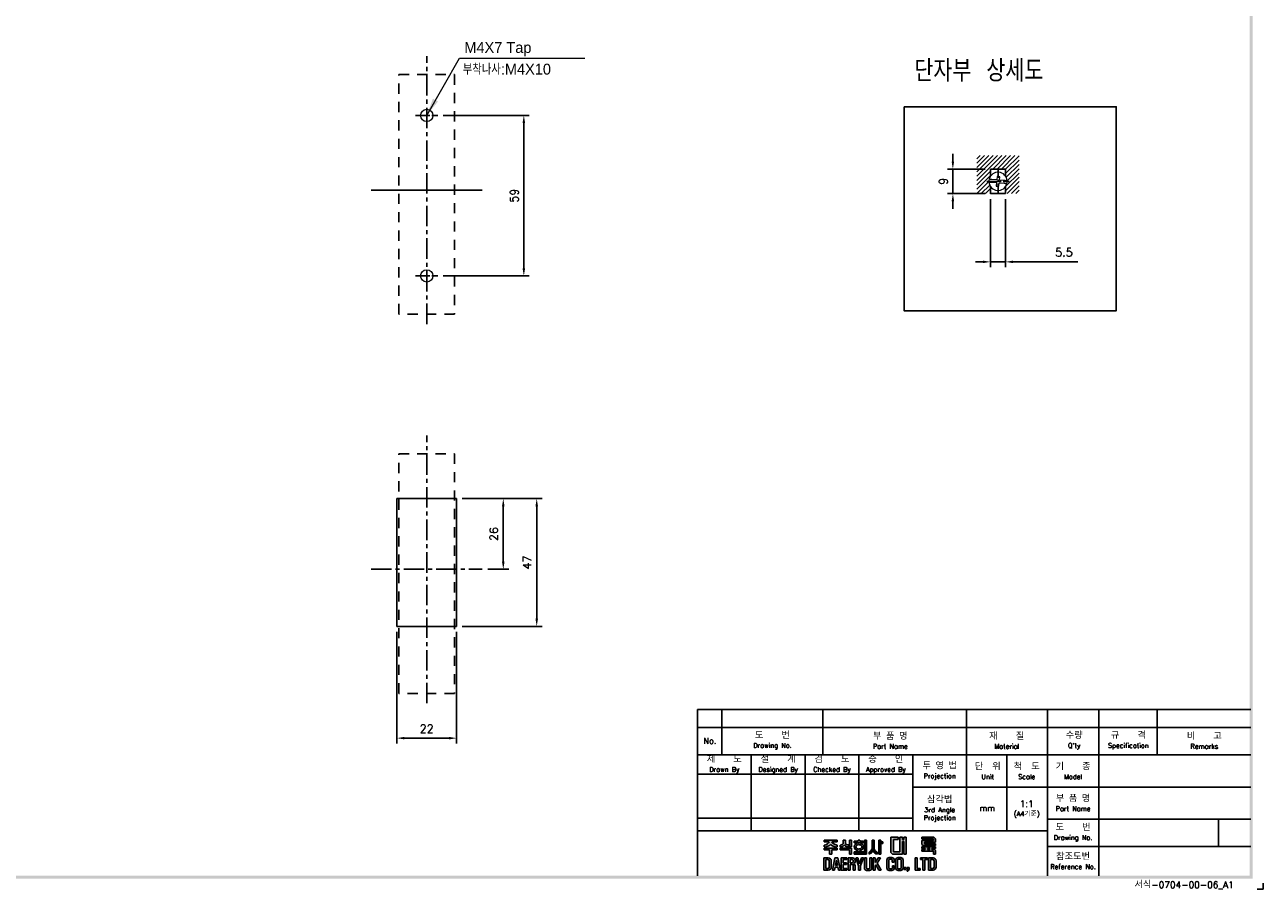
# Model space of a CAD drawing. Extents: x 2148 to 5325, y -907 to 1565.
# Tile 4 of 6: x 4870 to 5325, y 925 to 1243. Entities that reach past the tile are written whole.
import ezdxf

# ---------------------------------------------------------------- set-up
doc = ezdxf.new("R2010")
doc.units = 0
doc.header["$LTSCALE"] = 3
doc.header["$MEASUREMENT"] = 0
doc.linetypes.add('CENTER', pattern=[2, 1.25, -0.25, 0.25, -0.25])
doc.linetypes.add('HID', pattern=[3.5, 1.25, -1, 1.25])
doc.layers.get('0').update_dxf_attribs({"linetype": 'CONTINUOUS'})
doc.layers.get('Defpoints').update_dxf_attribs({"linetype": 'CONTINUOUS'})
doc.layers.add('AM_5', color=3, linetype='CONTINUOUS', lineweight=15)
for name, color, linetype in [('cen', 1, 'CENTER'), ('di', 3, 'CONTINUOUS'), ('DIM', 3, 'CONTINUOUS'), ('dimtaxt', 3, 'CONTINUOUS'), ('dwg', 7, 'CONTINUOUS'), ('Hid', 5, 'HID')]:
    doc.layers.add(name, color=color, linetype=linetype)
doc.styles.add('K', font='romank.shx', dxfattribs={"bigfont": 'ciwhhs.shx'})
doc.styles.add('KIM', font='ROMANS.shx', dxfattribs={"height": 5, "bigfont": 'GSG1.shx'})
doc.styles.add('ROMANS', font='romans')
doc.styles.get("Standard").update_dxf_attribs({"font": 'romans.shx', "height": 3, "bigfont": 'ghs.shx'})
doc.dimstyles.new('STANDARD$0', dxfattribs={"dimtxt": 5, "dimasz": 5, "dimexe": 1, "dimexo": 2, "dimgap": 2, "dimtad": 1, "dimdec": 4, "dimzin": 12, "dimdsep": 46, "dimtxsty": 'KIM', "dimcen": -1, "dimdle": 0.1, "dimadec": 0, "dimazin": 0, "dimtfac": 1, "dimtdec": 4, "dimtmove": 0, "dimatfit": 3, "dimfxl": 0, "dimtolj": 1, "dimtzin": 0, "dimarcsym": 0})
doc.dimstyles.new('STANDARD$7', dxfattribs={"dimtxt": 2.5, "dimasz": 3, "dimexe": 2, "dimexo": 2, "dimgap": 0.7, "dimtad": 1, "dimdsep": 46, "dimtxsty": 'ROMANS', "dimcen": 0, "dimclrd": 256, "dimclre": 256, "dimclrt": 254, "dimadec": 0, "dimazin": 0, "dimtfac": 1, "dimtofl": 0, "dimtmove": 1, "dimatfit": 3, "dimfxl": 0, "dimtolj": 1, "dimarcsym": 0})

# ---------------------------------------------------------------- blocks, each defined once
blk = doc.blocks.new('*D67')
at = {"layer": 'Defpoints', "color": 0}
for p in [(5021.65, 1209.98), (5021.65, 1150.98), (5053.31, 1150.98)]:
    blk.add_point(p, dxfattribs=at)
at = {"layer": 'DIM'}
for p, q in [((5023.65, 1209.98), (5055.31, 1209.98)), ((5053.31, 1207.18), (5053.31, 1153.78)), ((5023.65, 1150.98), (5055.31, 1150.98))]:
    blk.add_line(p, q, dxfattribs=at)
for points in [[(5052.84, 1207.18), (5053.77, 1207.18), (5053.31, 1209.98)], [(5052.84, 1153.78), (5053.77, 1153.78), (5053.31, 1150.98)]]:
    blk.add_solid(points, dxfattribs=at)
at = {"layer": 'DIM', "insert": (5049.81, 1180.48), "char_height": 3, "attachment_point": 5, "rotation": 90}
blk.add_mtext('\\A1;59', dxfattribs=at)
blk = doc.blocks.new('*D68')
at = {"layer": 'Defpoints', "color": 0}
for p in [(5028.59, 1069.1), (5058.05, 1069.1), (5028.59, 1022.1)]:
    blk.add_point(p, dxfattribs=at)
at = {"layer": 'DIM'}
for p, q in [((5030.59, 1069.1), (5060.05, 1069.1)), ((5058.05, 1024.9), (5058.05, 1066.3)), ((5030.59, 1022.1), (5060.05, 1022.1))]:
    blk.add_line(p, q, dxfattribs=at)
for points in [[(5057.58, 1066.3), (5058.51, 1066.3), (5058.05, 1069.1)], [(5057.58, 1024.9), (5058.51, 1024.9), (5058.05, 1022.1)]]:
    blk.add_solid(points, dxfattribs=at)
at = {"layer": 'DIM', "insert": (5054.55, 1045.6), "char_height": 3, "attachment_point": 5, "rotation": 90}
blk.add_mtext('\\A1;47', dxfattribs=at)
blk = doc.blocks.new('*D69')
at = {"layer": 'Defpoints', "color": 0}
for p in [(5038.05, 1069.1), (5045.75, 1069.1), (5038.05, 1043.1)]:
    blk.add_point(p, dxfattribs=at)
at = {"layer": 'DIM'}
for p, q in [((5040.05, 1069.1), (5047.75, 1069.1)), ((5045.75, 1045.9), (5045.75, 1066.3)), ((5040.05, 1043.1), (5047.75, 1043.1))]:
    blk.add_line(p, q, dxfattribs=at)
for points in [[(5045.28, 1066.3), (5046.22, 1066.3), (5045.75, 1069.1)], [(5045.28, 1045.9), (5046.22, 1045.9), (5045.75, 1043.1)]]:
    blk.add_solid(points, dxfattribs=at)
at = {"layer": 'DIM', "insert": (5042.25, 1056.1), "char_height": 3, "attachment_point": 5, "rotation": 90}
blk.add_mtext('\\A1;26', dxfattribs=at)
blk = doc.blocks.new('*D70')
at = {"layer": 'Defpoints', "color": 0}
for p in [(5006.59, 1022.1), (5028.59, 1022.1), (5028.59, 981.02)]:
    blk.add_point(p, dxfattribs=at)
at = {"layer": 'DIM'}
for p, q in [((5006.59, 1020.1), (5006.59, 979.02)), ((5028.59, 1020.1), (5028.59, 979.02)), ((5009.39, 981.02), (5025.79, 981.02))]:
    blk.add_line(p, q, dxfattribs=at)
for points in [[(5009.39, 981.49), (5009.39, 980.56), (5006.59, 981.02)], [(5025.79, 981.49), (5025.79, 980.56), (5028.59, 981.02)]]:
    blk.add_solid(points, dxfattribs=at)
at = {"layer": 'DIM', "insert": (5017.59, 984.52), "char_height": 3, "attachment_point": 5}
blk.add_mtext('\\A1;22', dxfattribs=at)
blk = doc.blocks.new('*D72')
at = {"layer": 'Defpoints', "color": 0}
for p in [(5224.93, 1181.23), (5230.43, 1181.23), (5230.43, 1156.14)]:
    blk.add_point(p, dxfattribs=at)
at = {"layer": 'DIM'}
for p, q in [((5224.93, 1179.23), (5224.93, 1154.14)), ((5230.43, 1179.23), (5230.43, 1154.14)), ((5222.13, 1156.14), (5219.33, 1156.14)), ((5224.93, 1156.14), (5230.43, 1156.14)), ((5233.23, 1156.14), (5257.07, 1156.14))]:
    blk.add_line(p, q, dxfattribs=at)
for points in [[(5222.13, 1156.61), (5222.13, 1155.68), (5224.93, 1156.14)], [(5233.23, 1156.61), (5233.23, 1155.68), (5230.43, 1156.14)]]:
    blk.add_solid(points, dxfattribs=at)
at = {"layer": 'DIM', "insert": (5251.93, 1159.64), "char_height": 3, "attachment_point": 5}
blk.add_mtext('\\A1;5.5', dxfattribs=at)
blk = doc.blocks.new('*D73')
at = {"layer": 'Defpoints', "color": 0}
for p in [(5211.07, 1190.23), (5224.93, 1190.23), (5224.93, 1181.23)]:
    blk.add_point(p, dxfattribs=at)
at = {"layer": 'DIM'}
for p, q in [((5211.07, 1193.03), (5211.07, 1195.83)), ((5222.93, 1190.23), (5209.07, 1190.23)), ((5211.07, 1181.23), (5211.07, 1190.23)), ((5222.93, 1181.23), (5209.07, 1181.23)), ((5211.07, 1178.43), (5211.07, 1175.63))]:
    blk.add_line(p, q, dxfattribs=at)
for points in [[(5210.61, 1193.03), (5211.54, 1193.03), (5211.07, 1190.23)], [(5210.61, 1178.43), (5211.54, 1178.43), (5211.07, 1181.23)]]:
    blk.add_solid(points, dxfattribs=at)
at = {"layer": 'DIM', "insert": (5207.57, 1185.73), "char_height": 3, "attachment_point": 5, "rotation": 90}
blk.add_mtext('\\A1;9', dxfattribs=at)
blk = doc.blocks.new('fdfsadfas')
at = {"color": 7, "linetype": 'Continuous', "lineweight": 15}
for p, q in [((235.88, 336.88), (234.09, 337.04)), ((235.99, 338.13), (235.88, 336.88)), ((236.99, 338.04), (235.99, 338.13)), ((236.88, 336.79), (236.99, 338.04)), ((234, 336.04), (235.79, 335.88)), ((235.79, 335.88), (235.68, 334.64)), ((235.68, 334.64), (236.68, 334.55)), ((236.68, 334.55), (236.79, 335.8)), ((236.79, 335.8), (238.58, 335.64)), ((238.67, 336.64), (236.88, 336.79))]:
    blk.add_line(p, q, dxfattribs=at)
for start, end in [(166.3852, 183.5525), (3.5525, 166.3852), (183.5525, 346.3852), (346.3852, 3.5525)]:
    blk.add_arc((236.33, 336.34), 3.35, start, end, dxfattribs=at)
for points, knots in [([(234.09, 337.04), (233.97, 337.05), (233.74, 337.07), (233.44, 337.1), (233.21, 337.12), (233.09, 337.13), (233.08, 337.13), (233.08, 337.13)], [0, 0, 0, 0, 0.219553, 0.439238, 0.655713, 0.868958, 1, 1, 1, 1]), ([(232.99, 336.13), (233, 336.13), (233.02, 336.13), (233.19, 336.11), (233.45, 336.09), (233.73, 336.07), (233.92, 336.05), (234, 336.04)], [0, 0, 0, 0, 0.210927, 0.421827, 0.633563, 0.84758, 1, 1, 1, 1]), ([(238.58, 335.64), (238.69, 335.63), (238.92, 335.61), (239.23, 335.58), (239.46, 335.56), (239.57, 335.55), (239.59, 335.55), (239.59, 335.55)], [0, 0, 0, 0, 0.219553, 0.439238, 0.655713, 0.868958, 1, 1, 1, 1]), ([(239.68, 336.55), (239.67, 336.55), (239.64, 336.55), (239.47, 336.56), (239.22, 336.59), (238.94, 336.61), (238.74, 336.63), (238.67, 336.64)], [0, 0, 0, 0, 0.2109274, 0.4218266, 0.6335624, 0.8475799, 1, 1, 1, 1])]:
    blk.add_open_spline(points, degree=3, knots=knots, dxfattribs=at)
blk = doc.blocks.new('도면서식 A1')
at = {"layer": 'di', "insert": (780.92, -2.61), "char_height": 2.2, "width": 38.8706, "attachment_point": 4}
blk.add_mtext('서식-0704-00-06_A1', dxfattribs=at)
blk = doc.blocks.new('대륙')
at = {"layer": 'dimtaxt'}
for points in [[(70.89, 12.38), (72.38, 12.38), (72.38, 13.12), (70.01, 13.12), (70.01, 8), (70.53, 7.49), (73.84, 7.49), (73.84, 11.66), (74.29, 11.66), (74.29, 7.49), (75.14, 7.49), (75.14, 13.12), (74.29, 13.12), (74.29, 12.42), (73.84, 12.42), (73.84, 13.12), (73.01, 13.12), (73.01, 8.23), (70.89, 8.23)], [(61.83, 12.19), (61.11, 12.19), (61.11, 8.2), (57.74, 8.2), (57.74, 7.47), (61.11, 7.47), (61.83, 7.47)]]:
    blk.add_hatch(color=256, dxfattribs=at).paths.add_polyline_path(points)
h = blk.add_hatch(color=256, dxfattribs=at)
h.paths.add_polyline_path([(84.17, 12.56), (84.17, 11.99), (80.38, 11.99), (80.38, 10.74), (80.81, 10.32), (84.92, 10.32), (84.92, 10.92), (81.19, 10.92), (81.19, 11.44), (84.92, 11.44), (84.92, 12.6), (84.39, 13.12), (80.36, 13.12), (80.36, 12.56)])
h.paths.add_polyline_path([(83.7, 9.41), (84.92, 9.41), (84.92, 9.97), (80.36, 9.97), (80.36, 9.41), (81.48, 9.41), (81.48, 9.04), (80.35, 9.04), (80.35, 8.42), (84.18, 8.42), (84.18, 7.49), (84.92, 7.49), (84.92, 8.64), (84.52, 9.04), (83.7, 9.04)])
h.paths.add_polyline_path([(83, 9.41), (82.23, 9.41), (82.23, 9.04), (83, 9.04)], flags=17)
h = blk.add_hatch(color=256, dxfattribs=at)
edge = h.paths.add_edge_path()
edge.add_line((51.99, 12.18), (47.65, 12.18))
edge.add_line((47.65, 12.18), (47.65, 11.59))
edge.add_line((47.65, 11.59), (49.36, 11.59))
edge.add_ellipse((47.48, 11.55), major_axis=(1.89, 0.39), ratio=0.576936, start_angle=268.0794, end_angle=342.4305, ccw=False)
edge.add_line((47.64, 10.44), (47.64, 9.87))
edge.add_ellipse((47.59, 11.36), major_axis=(2.46, 0), ratio=0.608939, start_angle=-88.7913, end_angle=-24.3158)
edge.add_ellipse((52.06, 11.36), major_axis=(-2.46, 0), ratio=0.608939, start_angle=384.3158, end_angle=448.3061)
edge.add_line((51.99, 9.87), (51.99, 10.51))
edge.add_ellipse((52.11, 11.62), major_axis=(-1.91, 0.31), ratio=0.577613, start_angle=17.5125, end_angle=91.8636, ccw=False)
edge.add_line((50.24, 11.59), (51.99, 11.59))
edge.add_line((51.99, 11.59), (51.99, 12.18))
h.paths.add_polyline_path([(52, 9.48), (47.64, 9.48), (47.64, 8.87), (49.46, 8.87), (49.46, 7.49), (50.19, 7.49), (50.19, 8.88), (52, 8.88)])
edge = h.paths.add_edge_path()
edge.add_arc((55.25, 11.18), 0.45, 180, 220.7047, ccw=False)
edge.add_line((54.8, 11.18), (54.8, 12.18))
edge.add_line((54.8, 12.18), (54.06, 12.18))
edge.add_line((54.06, 12.18), (54.06, 11.18))
edge.add_arc((53.61, 11.18), 0.45, 319.2953, 360, ccw=False)
edge.add_spline(control_points=[(53.95, 10.89), (53.94, 10.88), (53.93, 10.87), (53.83, 10.76), (53.7, 10.68), (53.03, 10.51)], knot_values=[3.761053, 3.761053, 3.761053, 3.761053, 3.807132, 3.807132, 4.298097, 4.298097, 4.298097, 4.298097], degree=3, periodic=0)
edge.add_line((53.03, 10.51), (53.03, 9.85))
edge.add_spline(control_points=[(53.03, 9.85), (53.05, 9.85), (53.06, 9.85), (53.74, 9.96), (53.94, 10.08), (54.15, 10.22), (54.2, 10.3), (54.43, 10.6)], knot_values=[3.495949, 3.495949, 3.495949, 3.495949, 3.524444, 3.524444, 4.06832, 4.06832, 4.379503, 4.379503, 4.379503, 4.379503], degree=3, periodic=0)
edge.add_spline(control_points=[(54.43, 10.6), (54.65, 10.3), (54.71, 10.22), (54.92, 10.08), (55.12, 9.96), (55.75, 9.88), (55.78, 9.87), (55.8, 9.86)], knot_values=[3.495949, 3.495949, 3.495949, 3.495949, 3.807132, 3.807132, 4.351008, 4.351008, 4.402945, 4.402945, 4.402945, 4.402945], degree=3, periodic=0)
edge.add_line((55.8, 9.86), (55.8, 10.59))
edge.add_spline(control_points=[(55.8, 10.59), (55.78, 10.59), (55.76, 10.6), (55.19, 10.66), (55.03, 10.75), (54.92, 10.87), (54.91, 10.88), (54.91, 10.89)], knot_values=[3.761053, 3.761053, 3.761053, 3.761053, 3.81299, 3.81299, 4.356866, 4.356866, 4.402945, 4.402945, 4.402945, 4.402945], degree=3, periodic=0)
h.paths.add_polyline_path([(56.82, 9.48), (53.03, 9.48), (53.03, 8.87), (56.1, 8.87), (56.1, 7.49), (56.82, 7.49)])
h.paths.add_polyline_path([(56.82, 12.19), (56.1, 12.19), (56.1, 9.87), (56.82, 9.87)])
h.paths.add_polyline_path([(60.76, 11.76), (59.58, 11.76), (59.58, 12.19), (59.05, 12.19), (59.05, 11.76), (57.74, 11.76), (57.74, 11.21), (60.76, 11.21)])
edge = h.paths.add_edge_path()
edge.add_ellipse((59.26, 9.92), major_axis=(-1.56, 0), ratio=0.830145, start_angle=101.7462, end_angle=265.4383)
edge.add_line((59.38, 11.21), (59.13, 11.21))
edge.add_ellipse((59.26, 9.92), major_axis=(1.56, 0), ratio=0.830145, start_angle=94.5617, end_angle=259.6787)
edge.add_line((58.98, 8.65), (58.98, 8.2))
edge.add_line((58.98, 8.2), (59.58, 8.2))
edge.add_line((59.58, 8.2), (59.58, 8.65))
edge = h.paths.add_edge_path(flags=16)
edge.add_spline(control_points=[(60.26, 9.92), (60.26, 10.03), (60.22, 10.15), (60.06, 10.37), (59.93, 10.48), (59.59, 10.63), (59.39, 10.66), (58.99, 10.64), (58.8, 10.59), (58.5, 10.41), (58.39, 10.3), (58.27, 10.07), (58.25, 9.96), (58.28, 9.73), (58.34, 9.62), (58.54, 9.4), (58.69, 9.3), (59.06, 9.19), (59.26, 9.17), (59.65, 9.23), (59.83, 9.31), (60.09, 9.5), (60.18, 9.62), (60.25, 9.8), (60.26, 9.86), (60.26, 9.92)], knot_values=[0, 0, 0, 0, 0.543876, 0.543876, 1.087752, 1.087752, 1.631628, 1.631628, 2.175504, 2.175504, 2.71938, 2.71938, 3.263256, 3.263256, 3.807132, 3.807132, 4.351008, 4.351008, 4.894884, 4.894884, 5.43876, 5.43876, 5.982636, 5.982636, 6.283185, 6.283185, 6.283185, 6.283185], degree=3, periodic=0)
h = blk.add_hatch(color=256, dxfattribs=at)
edge = h.paths.add_edge_path()
edge.add_line((64.41, 12.18), (63.7, 12.18))
edge.add_line((63.7, 12.18), (63.7, 9.23))
edge.add_ellipse((62.86, 9.12), major_axis=(0.66, 0.841), ratio=0.672815, start_angle=218.7862, end_angle=304.0863, ccw=False)
edge.add_line((62.7, 8.19), (62.7, 7.51))
edge.add_ellipse((63.11, 8.54), major_axis=(0.964, 0.919), ratio=0.540942, start_angle=220.7961, end_angle=301.7505)
edge.add_ellipse((64.93, 8.53), major_axis=(-0.866, 0.919), ratio=0.569913, start_angle=58.7442, end_angle=145.288)
edge.add_line((65.35, 7.49), (65.35, 8.17))
edge.add_ellipse((65.18, 9.26), major_axis=(-0.67, 1.07), ratio=0.576723, start_angle=74.3826, end_angle=142.9847, ccw=False)
edge.add_line((64.41, 9.18), (64.41, 12.18))
h.paths.add_polyline_path([(66.65, 10.99), (67.26, 10.99), (67.26, 11.63), (66.64, 11.63), (66.64, 12.18), (65.92, 12.18), (65.92, 7.49), (66.65, 7.49)])
h = blk.add_hatch(color=256, dxfattribs=at)
h.paths.add_polyline_path([(47.58, 6.25), (47.58, 2.12), (49.06, 2.12, 0.414214), (50.06, 3.12), (50.06, 5.25, 0.414214), (49.06, 6.25)])
h.paths.add_polyline_path([(48.9, 5.73, -0.414214), (49.4, 5.23), (49.4, 3.16, -0.414214), (48.9, 2.66), (48.23, 2.66), (48.23, 5.73)], flags=16)
h.paths.add_polyline_path([(50.42, 2.11), (51.1, 2.11), (51.31, 3.17), (52.21, 3.17), (52.42, 2.11), (53.1, 2.11), (52.25, 6.23), (51.27, 6.23)])
h.paths.add_polyline_path([(51.77, 5.49), (52.09, 3.74), (51.43, 3.74)], flags=16)
h.paths.add_polyline_path([(53.4, 2.11), (55.25, 2.11), (55.25, 2.66), (54.07, 2.66), (54.07, 3.99), (55.15, 3.99), (55.15, 4.52), (54.06, 4.52), (54.06, 5.7), (55.21, 5.7), (55.21, 6.25), (53.4, 6.25)])
h.paths.add_polyline_path([(55.67, 2.12), (56.33, 2.12), (56.33, 4.05), (56.93, 4.05, -0.414214), (57.33, 3.65), (57.33, 2.12), (58.02, 2.12), (58.02, 3.65, 0.276846), (57.45, 4.24, 0.25864), (58.02, 4.77), (58.02, 5.43, 0.414214), (57.22, 6.23), (55.67, 6.23)])
h.paths.add_polyline_path([(56.33, 5.71), (57.04, 5.71, -0.414214), (57.34, 5.41), (57.34, 4.86, -0.414214), (57.04, 4.56), (56.33, 4.56)], flags=16)
h.paths.add_polyline_path([(59.2, 3.57), (59.2, 2.11), (59.85, 2.11), (59.85, 3.58), (60.8, 6.24), (60.13, 6.24), (59.53, 4.27), (58.97, 6.24), (58.28, 6.24)])
h.paths.add_polyline_path([(61.13, 2.78, 0.414214), (61.88, 2.03), (62.85, 2.03, 0.414214), (63.6, 2.78), (63.6, 6.24), (62.93, 6.24), (62.93, 2.84, -0.414214), (62.68, 2.59), (62.07, 2.59, -0.414214), (61.82, 2.84), (61.82, 6.24), (61.13, 6.24)])
h.paths.add_polyline_path([(64.11, 2.12), (64.77, 2.12), (64.77, 3.42), (64.98, 3.87), (65.9, 2.12), (66.68, 2.12), (65.38, 4.46), (66.48, 6.23), (65.69, 6.23), (64.76, 4.66), (64.76, 6.23), (64.11, 6.23)])
h.paths.add_polyline_path([(68.62, 2.84, 0.414214), (69.42, 2.04), (70.32, 2.04, 0.414214), (71.12, 2.84), (71.12, 3.62), (70.47, 3.62), (70.47, 2.85, -0.414214), (70.17, 2.55), (69.58, 2.55, -0.414214), (69.28, 2.85), (69.28, 5.49, -0.414214), (69.58, 5.79), (70.16, 5.79, -0.414214), (70.46, 5.49), (70.46, 4.76), (71.12, 4.76), (71.12, 5.52, 0.414214), (70.32, 6.32), (69.42, 6.32, 0.414214), (68.62, 5.52)])
h.paths.add_polyline_path([(71.57, 2.84, 0.414214), (72.37, 2.04), (73.25, 2.04, 0.414214), (74.05, 2.84), (74.05, 5.52, 0.414214), (73.25, 6.32), (72.37, 6.32, 0.414214), (71.57, 5.52)])
h.paths.add_polyline_path([(72.23, 5.5, -0.414214), (72.53, 5.8), (73.09, 5.8, -0.414214), (73.39, 5.5), (73.39, 2.85, -0.414214), (73.09, 2.55), (72.53, 2.55, -0.414214), (72.23, 2.85)], flags=16)
h.paths.add_polyline_path([(74.42, 2.34), (75.05, 2.34), (75.05, 2.98), (74.42, 2.98)])
h.paths.add_polyline_path([(75.76, 2.34, -0.316213), (75.39, 2.07), (75.39, 1.77, 0.409412), (76.08, 2.47), (76.08, 2.98), (75.39, 2.98), (75.39, 2.34)])
h.paths.add_polyline_path([(78.08, 2.12), (79.79, 2.12), (79.79, 2.67), (78.75, 2.67), (78.75, 6.24), (78.08, 6.24)])
h.paths.add_polyline_path([(80.68, 2.12), (81.35, 2.12), (81.35, 5.7), (82.27, 5.7), (82.27, 6.24), (79.92, 6.24), (79.92, 5.7), (80.68, 5.7)])
h.paths.add_polyline_path([(82.59, 2.13), (84.07, 2.13, 0.414214), (85.07, 3.13), (85.07, 5.24, 0.414214), (84.07, 6.24), (82.59, 6.24)])
h.paths.add_polyline_path([(83.24, 5.73), (83.9, 5.73, -0.414214), (84.4, 5.23), (84.4, 3.15, -0.414214), (83.9, 2.65), (83.24, 2.65)], flags=16)
for p, q in [((70.01, 13.12), (70.01, 8)), ((70.01, 13.12), (72.38, 13.12)), ((72.38, 13.12), (72.38, 12.38)), ((73.01, 13.12), (73.01, 8.23)), ((73.01, 13.12), (73.84, 13.12)), ((73.84, 13.12), (73.84, 12.42)), ((73.84, 12.42), (74.29, 12.42)), ((74.29, 13.12), (75.14, 13.12)), ((74.29, 13.12), (74.29, 12.42)), ((75.14, 13.12), (75.14, 7.49)), ((80.36, 13.12), (84.39, 13.12)), ((80.36, 12.56), (80.36, 13.12)), ((80.36, 12.56), (84.17, 12.56)), ((84.17, 12.56), (84.17, 11.99)), ((84.92, 12.6), (84.39, 13.12)), ((84.92, 12.6), (84.92, 11.44)), ((47.64, 10.44), (47.64, 9.87)), ((47.64, 9.48), (52, 9.48)), ((47.64, 8.87), (47.64, 9.48)), ((49.46, 8.87), (47.64, 8.87)), ((47.65, 12.18), (51.99, 12.18)), ((47.65, 12.18), (47.65, 11.59)), ((47.65, 11.59), (49.36, 11.59)), ((49.46, 7.49), (49.46, 8.87)), ((50.19, 8.88), (50.19, 7.49)), ((52, 8.88), (50.19, 8.88)), ((51.99, 11.59), (50.24, 11.59)), ((51.99, 12.18), (51.99, 11.59)), ((51.99, 10.51), (51.99, 9.87)), ((52, 9.48), (52, 8.88)), ((53.03, 9.85), (53.03, 10.51)), ((53.03, 9.48), (56.82, 9.48)), ((53.03, 8.87), (53.03, 9.48)), ((56.1, 8.87), (53.03, 8.87)), ((54.06, 12.18), (54.8, 12.18)), ((54.06, 12.18), (54.06, 11.18)), ((54.8, 12.18), (54.8, 11.18)), ((55.8, 9.86), (55.8, 10.59)), ((56.82, 12.19), (56.1, 12.19)), ((56.1, 12.19), (56.1, 9.87)), ((56.82, 9.87), (56.1, 9.87)), ((56.1, 7.49), (56.1, 8.87)), ((56.82, 12.19), (56.82, 9.87)), ((56.82, 9.48), (56.82, 7.49)), ((57.74, 11.76), (59.05, 11.76)), ((57.74, 11.21), (57.74, 11.76)), ((60.76, 11.21), (57.74, 11.21)), ((58.98, 8.2), (58.98, 8.65)), ((59.05, 11.76), (59.05, 12.19)), ((59.05, 12.19), (59.58, 12.19)), ((59.58, 12.19), (59.58, 11.76)), ((59.58, 11.76), (60.76, 11.76)), ((59.58, 8.65), (59.58, 8.2)), ((60.76, 11.76), (60.76, 11.21)), ((61.11, 12.19), (61.11, 8.2)), ((61.83, 12.19), (61.11, 12.19)), ((61.83, 7.47), (61.83, 12.19)), ((63.7, 12.18), (64.41, 12.18)), ((63.7, 12.18), (63.7, 9.23)), ((64.41, 12.18), (64.41, 9.18)), ((65.92, 7.49), (65.92, 12.18)), ((65.92, 12.18), (66.64, 12.18)), ((66.64, 12.18), (66.64, 11.63)), ((66.64, 11.63), (67.26, 11.63)), ((66.65, 10.99), (66.65, 7.49)), ((67.26, 10.99), (66.65, 10.99)), ((67.26, 11.63), (67.26, 10.99)), ((70.89, 12.38), (70.89, 8.23)), ((70.89, 12.38), (72.38, 12.38)), ((73.84, 11.66), (73.84, 7.49)), ((73.84, 11.66), (74.29, 11.66)), ((74.29, 11.66), (74.29, 7.49)), ((80.35, 9.04), (81.48, 9.04)), ((80.35, 9.04), (80.35, 8.42)), ((80.35, 8.42), (84.18, 8.42)), ((80.36, 9.97), (84.92, 9.97)), ((80.36, 9.97), (80.36, 9.41)), ((80.36, 9.41), (81.48, 9.41)), ((80.38, 11.99), (84.17, 11.99)), ((80.38, 11.99), (80.38, 10.74)), ((80.81, 10.32), (80.38, 10.74)), ((80.81, 10.32), (84.92, 10.32)), ((81.19, 11.44), (84.92, 11.44)), ((81.19, 11.44), (81.19, 10.92)), ((81.19, 10.92), (84.92, 10.92)), ((81.48, 9.41), (81.48, 9.04)), ((82.23, 9.41), (83, 9.41)), ((82.23, 9.41), (82.23, 9.04)), ((82.23, 9.04), (83, 9.04)), ((83, 9.41), (83, 9.04)), ((83.7, 9.41), (84.92, 9.41)), ((83.7, 9.41), (83.7, 9.04)), ((83.7, 9.04), (84.52, 9.04)), ((84.18, 8.42), (84.18, 7.49)), ((84.92, 8.64), (84.52, 9.04)), ((84.92, 10.92), (84.92, 10.32)), ((84.92, 9.97), (84.92, 9.41)), ((84.92, 8.64), (84.92, 7.49)), ((47.58, 6.25), (47.58, 2.12)), ((47.58, 6.25), (49.06, 6.25)), ((48.23, 5.73), (48.23, 2.66)), ((48.9, 5.73), (48.23, 5.73)), ((49.4, 3.16), (49.4, 5.23)), ((50.19, 7.49), (49.46, 7.49)), ((50.06, 5.25), (50.06, 3.12)), ((51.27, 6.23), (50.42, 2.11)), ((52.25, 6.23), (51.27, 6.23)), ((51.77, 5.49), (51.43, 3.74)), ((52.09, 3.74), (51.77, 5.49)), ((53.1, 2.11), (52.25, 6.23)), ((55.21, 6.25), (53.4, 6.25)), ((53.4, 6.25), (53.4, 2.11)), ((54.06, 5.7), (55.21, 5.7)), ((54.06, 4.52), (54.06, 5.7)), ((55.15, 4.52), (54.06, 4.52)), ((55.15, 3.99), (55.15, 4.52)), ((55.21, 5.7), (55.21, 6.25)), ((55.67, 6.23), (55.67, 2.12)), ((57.22, 6.23), (55.67, 6.23)), ((56.82, 7.49), (56.1, 7.49)), ((56.33, 5.71), (56.33, 4.56)), ((57.04, 5.71), (56.33, 5.71)), ((56.33, 4.56), (57.04, 4.56)), ((57.34, 4.86), (57.34, 5.41)), ((57.74, 8.2), (61.11, 8.2)), ((57.74, 7.47), (57.74, 8.2)), ((61.11, 7.47), (57.74, 7.47)), ((58.02, 4.77), (58.02, 5.43)), ((58.97, 6.24), (58.28, 6.24)), ((58.28, 6.24), (59.2, 3.57)), ((59.53, 4.27), (58.97, 6.24)), ((60.13, 6.24), (59.53, 4.27)), ((59.85, 3.58), (60.8, 6.24)), ((60.8, 6.24), (60.13, 6.24)), ((61.11, 7.47), (61.83, 7.47)), ((61.13, 6.24), (61.13, 2.78)), ((61.82, 6.24), (61.13, 6.24)), ((61.82, 2.84), (61.82, 6.24)), ((62.7, 7.51), (62.7, 8.19)), ((62.93, 2.84), (62.93, 6.24)), ((62.93, 6.24), (63.6, 6.24)), ((63.6, 6.24), (63.6, 2.78)), ((64.11, 2.12), (64.11, 6.23)), ((64.11, 6.23), (64.76, 6.23)), ((64.76, 4.66), (65.69, 6.23)), ((64.76, 6.23), (64.76, 4.66)), ((65.35, 7.49), (65.35, 8.17)), ((66.48, 6.23), (65.38, 4.46)), ((65.38, 4.46), (66.68, 2.12)), ((65.69, 6.23), (66.48, 6.23)), ((66.65, 7.49), (65.92, 7.49)), ((68.62, 2.84), (68.62, 5.52)), ((69.28, 5.49), (69.28, 2.85)), ((70.32, 6.32), (69.42, 6.32)), ((70.16, 5.79), (69.58, 5.79)), ((70.53, 7.49), (70.01, 8)), ((70.46, 4.76), (70.46, 5.49)), ((71.12, 4.76), (70.46, 4.76)), ((73.84, 7.49), (70.53, 7.49)), ((73.01, 8.23), (70.89, 8.23)), ((71.12, 5.52), (71.12, 4.76)), ((71.57, 2.84), (71.57, 5.52)), ((72.23, 5.5), (72.23, 2.85)), ((73.25, 6.32), (72.37, 6.32)), ((73.09, 5.8), (72.53, 5.8)), ((73.39, 2.85), (73.39, 5.5)), ((74.05, 5.52), (74.05, 2.84)), ((75.14, 7.49), (74.29, 7.49)), ((78.08, 6.24), (78.08, 2.12)), ((78.75, 6.24), (78.08, 6.24)), ((78.75, 2.67), (78.75, 6.24)), ((82.27, 6.24), (79.92, 6.24)), ((79.92, 6.24), (79.92, 5.7)), ((79.92, 5.7), (80.68, 5.7)), ((80.68, 5.7), (80.68, 2.12)), ((81.35, 2.12), (81.35, 5.7)), ((81.35, 5.7), (82.27, 5.7)), ((82.27, 5.7), (82.27, 6.24)), ((82.59, 6.24), (82.59, 2.13)), ((84.07, 6.24), (82.59, 6.24)), ((83.24, 2.65), (83.24, 5.73)), ((83.24, 5.73), (83.9, 5.73)), ((84.92, 7.49), (84.18, 7.49)), ((84.4, 3.15), (84.4, 5.23)), ((85.07, 3.13), (85.07, 5.24)), ((47.58, 2.12), (49.06, 2.12)), ((48.23, 2.66), (48.9, 2.66)), ((50.42, 2.11), (51.1, 2.11)), ((51.1, 2.11), (51.31, 3.17)), ((51.31, 3.17), (52.21, 3.17)), ((51.43, 3.74), (52.09, 3.74)), ((52.21, 3.17), (52.42, 2.11)), ((52.42, 2.11), (53.1, 2.11)), ((53.4, 2.11), (55.25, 2.11)), ((54.07, 3.99), (55.15, 3.99)), ((54.07, 2.66), (54.07, 3.99)), ((55.25, 2.66), (54.07, 2.66)), ((55.25, 2.11), (55.25, 2.66)), ((55.67, 2.12), (56.33, 2.12)), ((56.33, 2.12), (56.33, 4.05)), ((56.33, 4.05), (56.93, 4.05)), ((57.33, 3.65), (57.33, 2.12)), ((57.33, 2.12), (58.02, 2.12)), ((58.02, 2.12), (58.02, 3.65)), ((59.2, 3.57), (59.2, 2.11)), ((59.2, 2.11), (59.85, 2.11)), ((59.85, 2.11), (59.85, 3.58)), ((62.85, 2.03), (61.88, 2.03)), ((62.68, 2.59), (62.07, 2.59)), ((64.77, 2.12), (64.11, 2.12)), ((64.98, 3.87), (64.77, 3.42)), ((64.77, 3.42), (64.77, 2.12)), ((65.9, 2.12), (64.98, 3.87)), ((66.68, 2.12), (65.9, 2.12)), ((70.32, 2.04), (69.42, 2.04)), ((70.17, 2.55), (69.58, 2.55)), ((70.47, 3.62), (70.47, 2.85)), ((71.12, 3.62), (70.47, 3.62)), ((71.12, 2.84), (71.12, 3.62)), ((73.25, 2.04), (72.37, 2.04)), ((73.09, 2.55), (72.53, 2.55)), ((74.42, 2.98), (74.42, 2.34)), ((75.05, 2.98), (74.42, 2.98)), ((75.05, 2.34), (74.42, 2.34)), ((75.05, 2.98), (75.05, 2.34)), ((75.39, 2.98), (75.39, 2.34)), ((76.08, 2.98), (75.39, 2.98)), ((75.76, 2.34), (75.39, 2.34)), ((75.39, 2.07), (75.39, 1.77)), ((76.08, 2.98), (76.08, 2.47)), ((78.08, 2.12), (79.79, 2.12)), ((79.79, 2.67), (78.75, 2.67)), ((79.79, 2.12), (79.79, 2.67)), ((80.68, 2.12), (81.35, 2.12)), ((82.59, 2.13), (84.07, 2.13)), ((83.9, 2.65), (83.24, 2.65))]:
    blk.add_line(p, q, dxfattribs=at)
for centre, radius, start, end in [((53.61, 11.18), 0.45, 319.2953, 360), ((55.25, 11.18), 0.45, 180, 220.7047), ((48.9, 5.23), 0.5, 0, 90), ((49.06, 5.25), 1, 0, 90), ((57.22, 4.85), 0.8, 270, 270), ((57.04, 5.41), 0.3, 0, 90), ((57.04, 4.86), 0.3, 270, 0), ((57.22, 5.43), 0.8, 0, 90), ((57.26, 5.02), 0.8, 283.6828, 341.6876), ((57.24, 3.47), 0.8, 12.921, 74.819), ((69.42, 5.52), 0.8, 90, 180), ((69.58, 5.49), 0.3, 90, 180), ((70.16, 5.49), 0.3, 0, 90), ((70.32, 5.52), 0.8, 0, 90), ((72.37, 5.52), 0.8, 90, 180), ((72.53, 5.5), 0.3, 90, 180), ((73.09, 5.5), 0.3, 0, 90), ((73.25, 5.52), 0.8, 0, 90), ((83.9, 5.23), 0.5, 0, 90), ((84.07, 5.24), 1, 0, 90), ((48.9, 3.16), 0.5, 270, 0), ((49.06, 3.12), 1, 270, 0), ((56.93, 3.65), 0.4, 0, 90), ((61.88, 2.78), 0.75, 180, 270), ((62.07, 2.84), 0.25, 180, 270), ((62.68, 2.84), 0.25, 270, 0), ((62.85, 2.78), 0.75, 270, 0), ((69.42, 2.84), 0.8, 180, 270), ((69.58, 2.85), 0.3, 180, 270), ((70.17, 2.85), 0.3, 270, 0), ((70.32, 2.84), 0.8, 270, 0), ((72.37, 2.84), 0.8, 180, 270), ((72.53, 2.85), 0.3, 180, 270), ((73.09, 2.85), 0.3, 270, 0), ((73.25, 2.84), 0.8, 270, 0), ((75.38, 2.47), 0.7, 270.9408, 0), ((75.38, 2.47), 0.4, 271.6466, 341.8371), ((83.9, 3.15), 0.5, 270, 0), ((84.07, 3.13), 1, 270, 0)]:
    blk.add_arc(centre, radius, start, end, dxfattribs=at)
for centre, major_axis, ratio, start_param, end_param in [((47.48, 11.55), (1.89, 0.39), 0.576936, 4.678869, 5.97654), ((47.59, 11.36), (-2.46, 0), 0.608939, 1.591893, 2.717202), ((59.26, 9.92), (1.56, 0), 0.830145, 1.650413, 4.532248), ((59.26, 9.92), (-1.56, 0), 0.830145, 1.775806, 4.632772), ((62.86, 9.12), (0.66, 0.841), 0.672815, 3.81854, 5.307307), ((63.11, 8.54), (0.964, 0.919), 0.540942, 3.853619, 5.26654)]:
    blk.add_ellipse(centre, major_axis=major_axis, ratio=ratio, start_param=start_param, end_param=end_param, dxfattribs=at)
at = {"layer": 'dimtaxt', "extrusion": (0, 0, -1)}
for centre, major_axis, ratio, start_param, end_param in [((52.06, 11.36), (-2.46, 0), 0.608939, -1.541231, -0.42439), ((52.11, 11.62), (-1.91, 0.31), 0.577613, 4.679864, 5.977535), ((64.93, 8.53), (-0.866, 0.919), 0.569913, 3.747431, 5.257905), ((65.18, 9.26), (-0.67, 1.07), 0.576723, 3.787632, 4.984965)]:
    blk.add_ellipse(centre, major_axis=major_axis, ratio=ratio, start_param=start_param, end_param=end_param, dxfattribs=at)
at = {"layer": 'dimtaxt'}
for points, knots in [([(53.95, 10.89), (53.94, 10.88), (53.93, 10.87), (53.83, 10.76), (53.7, 10.68), (53.03, 10.51)], [3.7610527, 3.7610527, 3.7610527, 3.7610527, 3.8071317, 3.8071317, 4.2980967, 4.2980967, 4.2980967, 4.2980967]), ([(54.43, 10.6), (54.2, 10.3), (54.15, 10.22), (53.94, 10.08), (53.74, 9.96), (53.06, 9.85), (53.05, 9.85), (53.03, 9.85)], [3.4959493, 3.4959493, 3.4959493, 3.4959493, 3.8071317, 3.8071317, 4.3510077, 4.3510077, 4.3795026, 4.3795026, 4.3795026, 4.3795026]), ([(54.43, 10.6), (54.65, 10.3), (54.71, 10.22), (54.92, 10.08), (55.12, 9.96), (55.75, 9.88), (55.78, 9.87), (55.8, 9.86)], [3.4959493, 3.4959493, 3.4959493, 3.4959493, 3.8071317, 3.8071317, 4.3510077, 4.3510077, 4.4029453, 4.4029453, 4.4029453, 4.4029453]), ([(54.91, 10.89), (54.91, 10.88), (54.92, 10.87), (55.03, 10.75), (55.19, 10.66), (55.76, 10.6), (55.78, 10.59), (55.8, 10.59)], [3.7610527, 3.7610527, 3.7610527, 3.7610527, 3.8071317, 3.8071317, 4.3510077, 4.3510077, 4.4029453, 4.4029453, 4.4029453, 4.4029453]), ([(60.26, 9.92), (60.26, 10.03), (60.22, 10.15), (60.06, 10.37), (59.93, 10.48), (59.59, 10.63), (59.39, 10.66), (58.99, 10.64), (58.8, 10.59), (58.5, 10.41), (58.39, 10.3), (58.27, 10.07), (58.25, 9.96), (58.28, 9.73), (58.34, 9.62), (58.54, 9.4), (58.69, 9.3), (59.06, 9.19), (59.26, 9.17), (59.65, 9.23), (59.83, 9.31), (60.09, 9.5), (60.18, 9.62), (60.25, 9.8), (60.26, 9.86), (60.26, 9.92)], [0, 0, 0, 0, 0.543876, 0.543876, 1.087752, 1.087752, 1.631628, 1.631628, 2.175504, 2.175504, 2.71938, 2.71938, 3.263256, 3.263256, 3.807132, 3.807132, 4.351008, 4.351008, 4.894884, 4.894884, 5.43876, 5.43876, 5.982636, 5.982636, 6.283185, 6.283185, 6.283185, 6.283185])]:
    blk.add_open_spline(points, degree=3, knots=knots, dxfattribs=at)

msp = doc.modelspace()

# ---------------------------------------------------------------- linework, layer by layer
for p, q in [((5230.429, 1190.228), (5224.929, 1190.228)), ((5224.929, 1190.228), (5224.929, 1187.641)), ((5230.429, 1190.228), (5230.429, 1187.641)), ((5224.929, 1183.814), (5224.929, 1181.228)), ((5230.429, 1181.228), (5224.929, 1181.228)), ((5230.429, 1183.814), (5230.429, 1181.228)), ((5006.588, 1022.098), (5006.588, 1069.098)), ((5006.588, 1069.098), (5028.588, 1069.098)), ((5028.588, 1069.098), (5028.588, 1022.098)), ((5028.588, 1022.098), (5006.588, 1022.098))]:
    msp.add_line(p, q)
at = {"color": 7, "linetype": 'Continuous', "lineweight": 15}
for centre in [(5017.588, 1209.978), (5017.588, 1150.978)]:
    msp.add_circle(centre, 2.25, dxfattribs=at)
at = {"layer": 'AM_5'}
for p, q in [((5219.929, 1193.994), (5221.163, 1195.228)), ((5219.929, 1192.403), (5222.754, 1195.228)), ((5219.929, 1190.812), (5224.345, 1195.228)), ((5219.929, 1189.221), (5225.936, 1195.228)), ((5219.929, 1187.63), (5227.527, 1195.228)), ((5219.929, 1186.039), (5229.118, 1195.228)), ((5225.709, 1190.228), (5230.709, 1195.228)), ((5227.3, 1190.228), (5232.3, 1195.228)), ((5228.891, 1190.228), (5233.891, 1195.228)), ((5230.429, 1190.175), (5235.429, 1195.175)), ((5230.429, 1188.584), (5235.429, 1193.584)), ((5219.929, 1184.448), (5224.929, 1189.448)), ((5230.429, 1183.811), (5235.429, 1188.811)), ((5230.671, 1187.235), (5235.429, 1191.993)), ((5231.019, 1185.992), (5235.429, 1190.402)), ((5219.929, 1182.857), (5224.929, 1187.857)), ((5219.929, 1181.266), (5224.33, 1185.667)), ((5221.482, 1181.228), (5224.619, 1184.365)), ((5230.429, 1182.22), (5235.429, 1187.22)), ((5231.028, 1181.228), (5235.429, 1185.629)), ((5223.073, 1181.228), (5224.929, 1183.084)), ((5224.664, 1181.228), (5224.929, 1181.493)), ((5232.619, 1181.228), (5235.429, 1184.038)), ((5234.21, 1181.228), (5235.429, 1182.447))]:
    msp.add_line(p, q, dxfattribs=at)
at = {"layer": 'cen', "ltscale": 2}
for p, q in [((5017.588, 1133.293), (5017.588, 1231.763)), ((5017.588, 993.863), (5017.588, 1092.334)), ((4997.13, 1043.098), (5038.045, 1043.098))]:
    msp.add_line(p, q, dxfattribs=at)
at = {"layer": 'cen'}
for p, q in [((5013.525, 1209.978), (5021.65, 1209.978)), ((5227.679, 1181.085), (5227.679, 1190.37)), ((5223.616, 1185.728), (5231.742, 1185.728)), ((5013.525, 1150.978), (5021.65, 1150.978))]:
    msp.add_line(p, q, dxfattribs=at)
at = {"layer": 'di'}
for p in [(5322.994, 925.478), (5325.194, 927.678)]:
    msp.add_line(p, (5325.194, 925.478), dxfattribs=at)
msp.add_lwpolyline([(5193.148, 1213.146), (5271.137, 1213.146), (5271.137, 1138.165), (5193.148, 1138.165)], close=True, dxfattribs=at)
at = {"layer": 'DIM'}
msp.add_line((4997.13, 1182.528), (5038.045, 1182.528), dxfattribs=at)
at = {"layer": 'dimtaxt'}
for p, q in [((5320.613, 991.592), (5117.113, 991.592)), ((5117.113, 991.592), (5117.113, 930.428)), ((5126.158, 975.071), (5126.158, 991.571)), ((5163.313, 975.092), (5163.313, 991.592)), ((5216.113, 975.092), (5216.113, 991.592)), ((5245.813, 975.092), (5245.813, 991.592)), ((5264.723, 975.092), (5264.723, 991.592)), ((5286.219, 975.092), (5286.219, 991.592)), ((5320.613, 984.992), (5117.113, 984.992)), ((5136.913, 946.908), (5136.913, 974.91)), ((5156.713, 946.908), (5156.713, 974.91)), ((5176.513, 946.908), (5176.513, 974.91)), ((5196.313, 946.908), (5196.313, 974.91)), ((5216.113, 946.908), (5216.113, 974.91)), ((5230.963, 946.908), (5230.963, 974.91)), ((5245.813, 930.388), (5245.813, 974.91)), ((5264.723, 930.388), (5264.723, 974.91)), ((5196.313, 967.732), (5117.159, 967.732)), ((5320.613, 962.961), (5196.313, 962.961)), ((5196.313, 951.555), (5117.183, 951.555)), ((5320.613, 951.292), (5245.813, 951.292)), ((5308.723, 941.129), (5308.723, 951.292)), ((5245.813, 946.908), (5117.113, 946.908)), ((5320.613, 941.129), (5245.813, 941.129))]:
    msp.add_line(p, q, dxfattribs=at)
at = {"layer": 'dwg'}
msp.add_line((5320.613, 974.91), (5117.113, 974.91), dxfattribs=at)
for points in [[(5321.344, 1560.728), (5320.244, 1559.628), (5321.344, 929.328), (5320.244, 930.428)], [(5117.294, 975.075), (5117.294, 974.745), (5320.338, 975.075), (5320.338, 974.745)], [(5321.344, 929.328), (5320.244, 930.428), (4423.744, 929.328), (4424.844, 930.428)]]:
    msp.add_trace(points, dxfattribs=at)
at = {"layer": 'Hid'}
for p, q in [((5007.338, 1225.028), (5027.838, 1225.028)), ((5007.338, 1136.928), (5007.338, 1225.028)), ((5027.838, 1225.028), (5027.838, 1136.928)), ((5027.838, 1136.928), (5007.338, 1136.928)), ((5007.338, 1085.598), (5027.838, 1085.598)), ((5007.338, 997.498), (5007.338, 1085.598)), ((5027.838, 1085.598), (5027.838, 997.498)), ((5027.838, 997.498), (5007.338, 997.498))]:
    msp.add_line(p, q, dxfattribs=at)

# ---------------------------------------------------------------- block references
msp.add_blockref('fdfsadfas', (4991.346, 849.389))
at = {"layer": 'di', "xscale": 1.1, "yscale": 1.1, "zscale": 1.1}
msp.add_blockref('대륙', (5111.3, 930.155), dxfattribs=at)
at = {"layer": 'dwg', "xscale": 1.1, "yscale": 1.1, "zscale": 1.1}
msp.add_blockref('도면서식 A1', (4418.794, 929.878), dxfattribs=at)

# ---------------------------------------------------------------- texts
at = {"layer": 'AM_5', "char_height": 4, "attachment_point": 1, "style": 'K'}
for s, insert, width in [('M4X7 Tap', (5031.429, 1236.957), 39.56265), ('부착나사:M4X10', (5030.87, 1228.997), 43.9089)]:
    msp.add_mtext(s, dxfattribs=dict(at, insert=insert, width=width))
at = {"layer": 'di'}
for s, insert, char_height, width, attachment_point in [('{\\Fromans,hgs|c129;단자부 상세도}', (5196.898, 1230.421), 8, 135.45529, 1), ('No.', (5121.726, 980.079), 2.2, 8.86392, 5), ('{\\H1.1x;도    번\\P\\H0.72727x;Drawing No.}', (5144.735, 980.079), 2.2, 37.15529, 5), ('{\\H1.1x;부 품 명\\P\\H0.72727x;Part Name}', (5188.063, 980.042), 2.2, 49.5, 5), ('{\\H1.1x;재    질\\P\\H0.72727x;Material}', (5230.877, 980.042), 2.2, 30.29509, 5), ("{\\H1.1x;수량\\P\\H0.72727x;Q'ty}", (5255.681, 980.042), 2.2, 10.40491, 5), ('{\\H1.1x;규    격\\P\\H0.72727x;Specification}', (5275.597, 980.042), 2.2, 29.7, 5), ('{\\H1.1x;비    고\\P\\H0.72727x;Remarks}', (5303.537, 980.042), 2.2, 42.9, 5), ('{\\H1.1x;제    도\\P\\H0.72727x;Drawn By}', (5127.013, 971.238), 2.2, 19.8, 5), ('{\\H1.1x;설    계}\\P{\\H0.8x;Designed By}', (5146.813, 971.238), 2.2, 19.8, 5), ('{\\H1.1x;검    도\\P\\H0.72727x;Checked By}', (5166.613, 971.238), 2.2, 19.8, 5), ('승    인\\P{\\H0.72727x;Approved By}', (5186.413, 971.238), 2.42, 19.8, 5), ('투 영 법\\P{\\H0.72727x;Projection}', (5206.213, 968.853), 2.42, 19.8, 5), ('{\\H1.1x;단  위}\\P{\\H0.8x;Unit}', (5223.877, 968.853), 2.2, 17.6, 5), ('{\\H1.1x;척  도\\P\\H0.72727x;Scale}', (5238.221, 968.853), 2.2, 17.6, 5), ('기    종\\P{\\H0.72727x;Model}', (5255.268, 968.853), 2.42, 18.91037, 5), ('{\\H1.1x;삼각법\\H0.45455x;\\P\\H1.6x;3rd Angle\\PProjection}', (5206.213, 954.934), 2.2, 19.8, 5), ('부 품 명\\P{\\H0.72727x;Part Name}', (5255.268, 957.126), 2.42, 18.91037, 5), ('도    번\\P{\\H0.72727x;Drawing No.}', (5255.268, 946.21), 2.42, 18.91037, 5), ('참조도번\\P{\\H0.72727x;Reference No.}', (5255.268, 935.779), 2.42, 18.91037, 5)]:
    msp.add_mtext(s, dxfattribs=dict(at, insert=insert, char_height=char_height, width=width, attachment_point=attachment_point))
at = {"layer": 'dimtaxt'}
msp.add_text('mm', height=2.2, dxfattribs=at).set_placement((5220.884, 954.23))
at = {"layer": 'dimtaxt', "insert": (5238.221, 954.934), "char_height": 2.42, "width": 17.6, "attachment_point": 5}
msp.add_mtext('1:1\\P{\\H0.72727x;(A4기준)}', dxfattribs=at)

# ---------------------------------------------------------------- dimensions: what is measured, and where the dimension line sits
at = {"layer": 'DIM'}
for base, p1, p2, picture, middle in [((5053.308, 1150.979), (5021.65, 1209.978), (5021.65, 1150.979), '*D67', (5053.308, 1180.478)), ((5211.072, 1190.228), (5224.929, 1181.228), (5224.929, 1190.228), '*D73', (5211.072, 1185.728)), ((5058.046, 1069.098), (5028.588, 1022.098), (5028.588, 1069.098), '*D68', (5058.046, 1045.598)), ((5045.749, 1069.098), (5038.045, 1043.098), (5038.045, 1069.098), '*D69', (5045.749, 1056.098))]:
    dim = msp.add_linear_dim(base=base, p1=p1, p2=p2, angle=90, dimstyle='STANDARD$0', override={"dimtxt": 3, "dimasz": 2.8, "dimexe": 2, "dimdec": 2, "dimzin": 8, "dimtxsty": 'Standard', "dimcen": 0, "dimclrd": 256, "dimclre": 256, "dimclrt": 256, "dimadec": 2, "dimazin": 2, "dimtfac": 0.6, "dimtdec": 2, "dimtzin": 8, "dimlwd": 65535, "dimlwe": 65535, "dimarcsym": 1}, dxfattribs=at)
    dim.commit()
    dim.dimension.update_dxf_attribs({"geometry": picture, "text_midpoint": middle, "dimtype": 160})
for base, p1, p2, picture, middle in [((5230.429, 1156.143), (5224.929, 1181.228), (5230.429, 1181.228), '*D72', (5251.929, 1156.143)), ((5028.588, 981.024), (5006.588, 1022.098), (5028.588, 1022.098), '*D70', (5017.588, 981.024))]:
    dim = msp.add_linear_dim(base=base, p1=p1, p2=p2, dimstyle='STANDARD$0', override={"dimtxt": 3, "dimasz": 2.8, "dimexe": 2, "dimdec": 2, "dimzin": 8, "dimtxsty": 'Standard', "dimcen": 0, "dimclrd": 256, "dimclre": 256, "dimclrt": 256, "dimadec": 2, "dimazin": 2, "dimtfac": 0.6, "dimtdec": 2, "dimtzin": 8, "dimlwd": 65535, "dimlwe": 65535, "dimarcsym": 1}, dxfattribs=at)
    dim.commit()
    dim.dimension.update_dxf_attribs({"geometry": picture, "text_midpoint": middle, "dimtype": 160})

# ---------------------------------------------------------------- leaders
at = {"layer": 'AM_5'}
msp.add_leader([(5017.588, 1209.978), (5029.615, 1231.027), (5075.711, 1231.027)], dimstyle='STANDARD$7', override={"dimtxt": 6.5, "dimasz": 6.5, "dimexe": 0.8, "dimgap": 2, "dimdec": 1, "dimtxsty": 'Standard', "dimclrt": 256, "dimadec": 2, "dimtp": 0.2, "dimtfac": 0.72, "dimtdec": 1, "dimtofl": 1, "dimtmove": 0, "dimtvp": 0.76, "dimtzin": 0, "dimlwd": 20, "dimlwe": 20}, dxfattribs=at)

doc.saveas('drawing.dxf')
